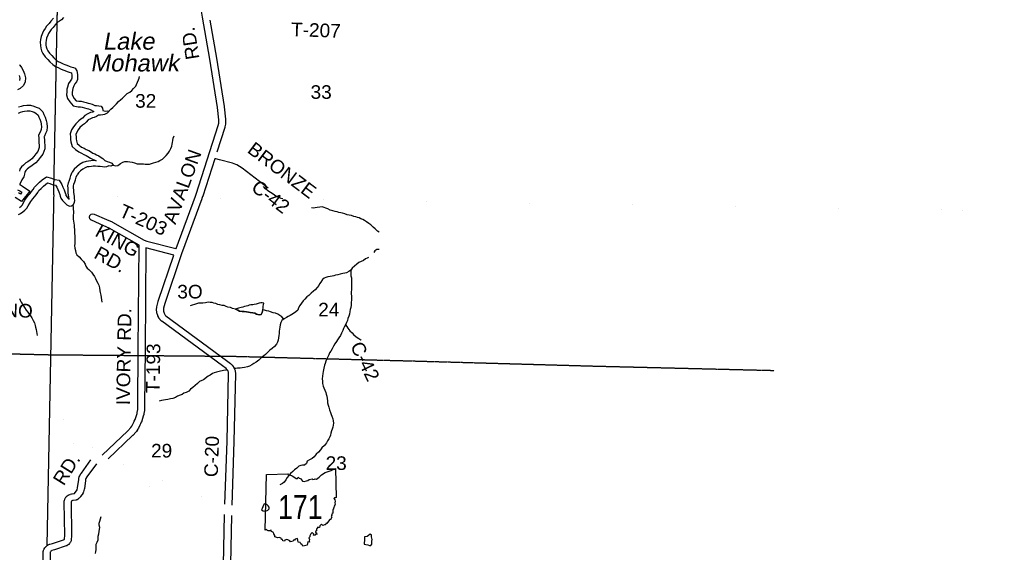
# Model space of a CAD drawing. Header units: feet. Extents: x 0 to 202804, y -79218 to 133300.
# Tile 25 of 27: x 127721 to 156662, y -312 to 15342. Entities that reach past the tile are written whole.
import ezdxf
from ezdxf.enums import TextEntityAlignment as Align

# ---------------------------------------------------------------- set-up
doc = ezdxf.new("R2010")
doc.units = ezdxf.units.FT
doc.header["$MEASUREMENT"] = 0
doc.linetypes.add('HIDDEN', pattern=[0.375, 0.25, -0.125])
doc.linetypes.add('HIDDEN2', pattern=[0.1875, 0.125, -0.0625])
for name, color, linetype in [('62', 7, 'Continuous'), ('COUNTY-RD', 7, 'Continuous'), ('CR-TEXT', 7, 'Continuous'), ('RT-MKR', 7, 'Continuous'), ('SECTION', 8, 'HIDDEN2'), ('SECTION-TEXT', 8, 'Continuous'), ('STATE-FEDERAL', 2, 'Continuous'), ('TOWNSHIP', 9, 'HIDDEN'), ('TR-TEXT', 6, 'Continuous'), ('TWP-RD', 6, 'Continuous'), ('WATER-TEXT', 1, 'Continuous'), ('WATERWAY', 14, 'Continuous')]:
    doc.layers.add(name, color=color, linetype=linetype)
doc.styles.add('Arial', font='arial.ttf')

# ---------------------------------------------------------------- blocks, each defined once
blk = doc.blocks.new('SR2')
at = {"layer": '62', "color": 0, "linetype": 'Continuous'}
blk.add_line((-813, -543), (-773, 884), dxfattribs=at)
for points in [[(-773, 884), (-219, 893), (-228, 876), (-175, 872), (-120, 842), (-73, 823), (-15, 777), (19, 778), (33, 815), (60, 786), (91, 781), (145, 713), (190, 698), (243, 722), (283, 725), (312, 749), (388, 768), (409, 756), (449, 759), (470, 768), (505, 760), (567, 812), (630, 873), (728, 931), (874, 985), (990, 1034), (1006, 294)], [(1006, 294), (989, 283), (963, 288), (945, 267), (967, 233), (977, 196), (968, 156), (977, 122), (971, 94), (954, 67), (949, 40), (934, 12), (936, -3), (922, -16), (924, -62), (918, -88), (920, -110), (898, -115), (903, -134), (889, -148), (892, -172), (876, -188), (892, -219), (879, -229), (869, -266), (841, -274), (785, -343), (765, -369), (742, -376), (730, -403), (703, -403), (661, -421), (634, -389), (587, -428), (582, -472), (522, -471), (524, -494), (511, -500), (499, -523), (506, -563), (478, -573), (481, -596), (499, -610), (507, -655), (478, -646), (453, -683), (428, -674), (437, -643), (394, -605), (354, -635), (334, -684), (333, -717), (304, -737), (323, -783), (319, -815), (320, -845), (283, -844), (260, -926)], [(260, -926), (195, -942), (151, -951), (135, -914), (103, -895), (82, -857), (36, -852), (25, -800), (20, -759), (-43, -769), (-61, -795), (-83, -801), (-96, -827), (-126, -829), (-159, -841), (-180, -816), (-234, -791), (-258, -778), (-308, -798), (-319, -822), (-359, -812), (-369, -785), (-393, -777), (-398, -748), (-450, -733), (-490, -739), (-559, -716), (-564, -679), (-588, -633), (-600, -602), (-644, -577), (-653, -540), (-667, -541), (-680, -556), (-729, -563), (-749, -548), (-776, -522), (-813, -543)]]:
    blk.add_lwpolyline(points, dxfattribs=at)
at = {"layer": 'RT-MKR', "color": 0, "linetype": 'Continuous'}
blk.add_lwpolyline([(-773, 884), (-219, 893), (-228, 876), (-175, 872), (-120, 842), (-73, 823), (-15, 777), (19, 778), (33, 815), (60, 786), (91, 781), (145, 713), (190, 698), (243, 722), (283, 725), (312, 749), (388, 768), (409, 756), (449, 759), (470, 768), (505, 760), (567, 812), (630, 873), (728, 931), (874, 985), (990, 1034), (1006, 294), (1006, 294), (989, 283), (963, 288), (945, 267), (967, 233), (977, 196), (968, 156), (977, 122), (971, 94), (954, 67), (949, 40), (934, 12), (936, -3), (922, -16), (924, -62), (918, -88), (920, -110), (898, -115), (903, -134), (889, -148), (892, -172), (876, -188), (892, -219), (879, -229), (869, -266), (841, -274), (785, -343), (765, -369), (742, -376), (730, -403), (703, -403), (661, -421), (634, -389), (587, -428), (582, -472), (522, -471), (524, -494), (511, -500), (499, -523), (506, -563), (478, -573), (481, -596), (499, -610), (507, -655), (478, -646), (453, -683), (428, -674), (437, -643), (394, -605), (354, -635), (334, -684), (333, -717), (304, -737), (323, -783), (319, -815), (320, -845), (283, -844), (260, -926), (260, -926), (195, -942), (151, -951), (135, -914), (103, -895), (82, -857), (36, -852), (25, -800), (20, -759), (-43, -769), (-61, -795), (-83, -801), (-96, -827), (-126, -829), (-159, -841), (-180, -816), (-234, -791), (-258, -778), (-308, -798), (-319, -822), (-359, -812), (-369, -785), (-393, -777), (-398, -748), (-450, -733), (-490, -739), (-559, -716), (-564, -679), (-588, -633), (-600, -602), (-644, -577), (-653, -540), (-667, -541), (-680, -556), (-729, -563), (-749, -548), (-776, -522), (-813, -543), (-813, -543), (-773, 884)], close=True, dxfattribs=at)
at = {"layer": 'RT-MKR', "color": 0}
blk.add_point((88, 48), dxfattribs=at)

msp = doc.modelspace()

# ---------------------------------------------------------------- linework, layer by layer
at = {"layer": 'COUNTY-RD'}
for points in [[(132887, 10153), (132887, 10154), (132910, 10216), (133558, 12233), (133570, 12299), (133571, 12403), (133531, 12758), (133306, 14177), (133097, 15415), (133097, 15415), (132966, 16186)], [(133314, 15330), (133503, 14210), (133503, 14209), (133503, 14209), (133729, 12788), (133729, 12784), (133729, 12783), (133771, 12419), (133771, 12408), (133771, 12407), (133770, 12288), (133770, 12288), (133768, 12272), (133754, 12191), (133752, 12186), (133751, 12178), (133516, 11447)], [(133453, 11251), (133100, 10152), (133099, 10150), (133098, 10149), (133075, 10084), (133073, 10081)], [(135029, 10388), (135029, 10389), (135027, 10390), (134258, 10980), (134101, 11072), (134069, 11089), (134029, 11106), (133976, 11121), (133592, 11225), (133487, 11249), (133480, 11250), (133467, 11251), (133453, 11251)], [(132309, 8615), (132320, 8613), (132887, 10153)], [(133073, 10081), (132476, 8460), (131982, 7005), (131946, 6861), (131943, 6826), (131948, 6777), (131969, 6715), (131986, 6673), (132000, 6654), (132019, 6635), (133801, 5330), (133802, 5330), (133804, 5328), (133918, 5238), (133923, 5232), (133931, 5226), (133963, 5190), (133964, 5188), (133965, 5187), (133996, 5150), (134005, 5136), (134008, 5131), (134032, 5083), (134033, 5081), (134038, 5070), (134051, 5031), (134053, 5017)], [(133754, 1103), (133817, 2950), (133863, 4931), (133858, 4978), (133850, 5000), (133834, 5031), (133812, 5058), (133787, 5087), (133681, 5170), (131895, 6478), (131892, 6482), (131883, 6489), (131854, 6518), (131849, 6524), (131846, 6527), (131820, 6561), (131812, 6572), (131806, 6585), (131783, 6643), (131782, 6644), (131781, 6648), (131755, 6724), (131753, 6737), (131750, 6745), (131743, 6815), (131742, 6826), (131743, 6836), (131748, 6888), (131749, 6891), (131750, 6902), (131789, 7057), (131791, 7062), (131791, 7065), (132253, 8423)], [(134053, 5017), (134055, 5010), (134062, 4946), (134063, 4935), (134063, 4933), (134017, 2945), (134017, 2945), (134017, 2944), (133953, 1078)], [(133614, -5217), (133614, -5206), (133613, -5203), (133614, -5201), (133657, -3291), (133657, -3291), (133657, -3291), (133674, -2642), (133674, -2642), (133745, 796)], [(133945, 773), (133876, -2551)]]:
    msp.add_lwpolyline(points, dxfattribs=at)
at = {"layer": 'SECTION'}
for points in [[(128528, -113), (128730, 10190), (128721, 10190), (128827, 15488), (128827, 15476), (128853, 20777), (128853, 20777), (128831, 23403)], [(91774, 5998), (96759, 5947), (96759, 5947), (102138, 5921), (102138, 5921), (107474, 5849), (107474, 5849), (110787, 5738), (110787, 5738), (112793, 5691), (112793, 5691), (118173, 5561), (118173, 5561), (123511, 5616), (123511, 5616), (128648, 5495), (128648, 5495), (133979, 5451), (133979, 5451), (139277, 5313), (139277, 5313), (144590, 5163), (144590, 5163), (149893, 5034)]]:
    msp.add_lwpolyline(points, dxfattribs=at)
at = {"layer": 'STATE-FEDERAL', "color": 2, "linetype": 'Continuous', "const_width": 0.05}
for points in [[(126646, 4446), (127051, 4493), (127511, 4531), (127925, 4511), (128132, 4435), (128474, 4114), (129006, 3594), (129826, 2780), (130041, 2597), (130141, 2541)], [(123578, 3735), (123957, 3826), (124230, 3867), (125351, 3994), (127080, 4194), (127517, 4230), (127865, 4214), (127971, 4174), (128266, 3898), (128795, 3380), (129623, 2558), (129808, 2402)], [(130323, 2438), (130361, 2417), (130882, 2212), (131828, 1839), (133051, 1347), (133535, 1168), (133752, 1103)], [(129974, 2291), (130232, 2145), (130772, 1933), (131717, 1561), (132943, 1067), (133440, 883), (133733, 796), (133745, 796)]]:
    msp.add_lwpolyline(points, dxfattribs=at)
at = {"layer": 'TOWNSHIP', "const_width": 0.03, "flags": 128}
msp.add_lwpolyline([(113037, 10393), (123596, 10259), (123596, 10259), (155303, 9746), (155303, 9746), (181652, 9356), (181652, 9356), (186999, 9312), (186999, 9312), (202804, 9280)], dxfattribs=at)
at = {"layer": 'TWP-RD'}
for points in [[(130141, 2541), (130898, 3259), (130989, 3361), (131014, 3397), (131034, 3431), (131073, 3511), (131073, 3511), (131073, 3511), (131090, 3547), (131090, 3547), (131112, 3593), (131135, 3650), (131170, 3766), (131176, 3801), (131189, 3883), (131194, 4002), (131207, 5663), (131207, 5663), (131207, 5663), (131231, 8713), (130355, 9218), (130193, 9288), (130193, 9288), (130192, 9288), (129831, 9448), (129822, 9453), (129785, 9489), (129772, 9539), (129785, 9589), (129822, 9626), (129872, 9639), (129912, 9631), (130273, 9471), (130273, 9471), (130440, 9399), (130450, 9394), (130450, 9394), (130450, 9394), (130450, 9394), (130450, 9394), (131377, 8860), (131453, 8836), (132309, 8615)], [(132253, 8423), (131431, 8635), (131407, 5663), (131407, 5663), (131407, 5662), (131394, 4000), (131394, 4000), (131394, 3999), (131394, 3999), (131394, 3999), (131394, 3995), (131388, 3869), (131388, 3868), (131387, 3857), (131373, 3769), (131373, 3768), (131373, 3768), (131366, 3726), (131364, 3722), (131363, 3715), (131325, 3589), (131323, 3584), (131323, 3581), (131297, 3516), (131294, 3510), (131294, 3509), (131270, 3460), (131270, 3460), (131253, 3424), (131252, 3424), (131212, 3341), (131209, 3334), (131209, 3334), (131185, 3293), (131185, 3293), (131181, 3286), (131150, 3242), (131148, 3241), (131143, 3233), (131045, 3123), (131042, 3120), (131039, 3117), (130323, 2438)], [(129355, 1450), (129391, 1497), (129411, 1527), (129424, 1583), (129456, 1829), (129456, 1829), (129456, 1830), (129463, 1878), (129468, 1893), (129471, 1905), (129486, 1939), (129491, 1948), (129491, 1949), (129528, 2011), (129528, 2011), (129528, 2011), (129528, 2012), (129528, 2012), (129533, 2019), (129808, 2402)], [(129974, 2291), (129698, 1907), (129667, 1853), (129659, 1836)], [(129659, 1836), (129654, 1802), (129621, 1551), (129620, 1548), (129620, 1541), (129601, 1464), (129590, 1438), (129588, 1434), (129557, 1385), (129557, 1385), (129552, 1378), (129510, 1324), (129508, 1322), (129504, 1317), (129472, 1283), (129472, 1282), (129471, 1282), (129454, 1265), (129444, 1256), (129440, 1253), (129433, 1247), (129425, 1242), (129416, 1238), (129408, 1234), (129402, 1233), (129390, 1228), (129377, 1225), (129370, 1224), (129367, 1223), (129296, 1214), (129274, 1207), (129254, 1198), (129247, 1193), (129239, 1185), (129234, 1178), (129231, 1171), (129230, 1168), (129230, 1164), (129248, 183), (129248, 181), (129248, 172), (129237, 57), (129234, 47), (129231, 30), (129221, 5), (129215, -9), (129213, -11), (129197, -37), (129196, -38), (129184, -54), (129161, -78), (129152, -85), (129149, -89), (129118, -111), (129109, -118), (129090, -126), (128744, -239), (128742, -239), (128741, -240), (128670, -261), (128652, -269), (128638, -281), (128622, -299), (128615, -309), (128599, -1450)], [(128399, -1448), (128415, -290), (128415, -289), (128419, -263), (128422, -251), (128424, -248), (128424, -245), (128429, -232), (128437, -216), (128441, -209), (128461, -180), (128463, -178), (128470, -168), (128496, -140), (128501, -136), (128505, -132), (128533, -108), (128548, -98), (128555, -94), (128592, -77), (128595, -76), (128606, -71), (128683, -49), (129012, 59), (129023, 67), (129033, 77), (129038, 86), (129039, 89), (129048, 184), (129030, 1164), (129030, 1165), (129030, 1170), (129031, 1190), (129032, 1195), (129035, 1217), (129043, 1241), (129049, 1254), (129050, 1256), (129060, 1276), (129062, 1280), (129067, 1288), (129080, 1306), (129083, 1308), (129089, 1317), (129108, 1337), (129117, 1344), (129121, 1348), (129144, 1365), (129154, 1372), (129163, 1377), (129198, 1392), (129200, 1392), (129206, 1395), (129242, 1407), (129254, 1409), (129261, 1411), (129326, 1420), (129327, 1420), (129355, 1450)]]:
    msp.add_lwpolyline(points, dxfattribs=at)
at = {"layer": 'WATERWAY'}
for points in [[(128715, 15386), (128640, 15294), (128584, 15227), (128513, 15156), (128470, 15085), (128425, 15018), (128394, 14950), (128351, 14849), (128335, 14755), (128323, 14679), (128328, 14579), (128338, 14502), (128364, 14431), (128399, 14345), (128466, 14250), (128547, 14172), (128608, 14105), (128691, 14024), (128772, 13966), (128850, 13935), (128923, 13896), (128990, 13867), (129052, 13846), (129050, 13847), (129118, 13823), (129174, 13801), (129241, 13783), (129242, 13776), (129251, 13705), (129253, 13641), (129253, 13626), (129241, 13598), (129200, 13539), (129158, 13464), (129128, 13363), (129111, 13296), (129102, 13217), (129100, 13131), (129126, 13022), (129197, 12926), (129295, 12815), (129437, 12779), (129511, 12778), (129561, 12771), (129625, 12752), (129690, 12730), (129742, 12721), (129791, 12706), (129901, 12645), (129857, 12626), (129803, 12612), (129726, 12576), (129637, 12527), (129563, 12452), (129521, 12416), (129459, 12372), (129367, 12284), (129300, 12196), (129245, 12101), (129208, 11986), (129213, 11885), (129218, 11824), (129222, 11752), (129267, 11619), (129361, 11524), (129456, 11458), (129535, 11419), (129603, 11382), (129672, 11347), (129723, 11320), (129799, 11277), (129966, 11197), (129952, 11198), (129875, 11199), (129807, 11190), (129740, 11182), (129671, 11175), (129572, 11140), (129477, 11086), (129400, 11022), (129325, 10949), (129265, 10862)], [(129004, 15407), (128954, 15338), (128894, 15303), (128825, 15260), (128767, 15189), (128706, 15116), (128644, 15053), (128609, 14996), (128570, 14938), (128545, 14883), (128510, 14802), (128498, 14728), (128489, 14670), (128492, 14594), (128499, 14542), (128518, 14490), (128545, 14425), (128592, 14358), (128665, 14287), (128726, 14220), (128797, 14151), (128852, 14112), (128920, 14085), (128995, 14044), (129049, 14021), (129105, 14002), (129105, 14002), (129175, 13977), (129225, 13958), (129300, 13938), (129352, 13914), (129403, 13843), (129406, 13791), (129415, 13719), (129419, 13639), (129416, 13589), (129387, 13519), (129340, 13452), (129311, 13399), (129287, 13319), (129274, 13267), (129267, 13207), (129266, 13148), (129279, 13093), (129326, 13029), (129385, 12962), (129459, 12944), (129525, 12943), (129597, 12932), (129675, 12909), (129731, 12890), (129781, 12881), (129855, 12859), (129930, 12818), (129982, 12817), (130048, 12810), (130116, 12797), (130155, 12740), (130168, 12676), (130238, 12657), (130296, 12668), (130348, 12653), (130287, 12594), (130216, 12559), (130164, 12546), (130094, 12540), (130039, 12535), (129981, 12500), (129910, 12469), (129858, 12456), (129801, 12429), (129738, 12394), (129675, 12331), (129622, 12286), (129565, 12245), (129490, 12174), (129438, 12105), (129397, 12034), (129374, 11964), (129378, 11896), (129383, 11836), (129386, 11784), (129411, 11708), (129468, 11651), (129540, 11600), (129611, 11565), (129679, 11529), (129748, 11494), (129802, 11465), (129875, 11424), (129927, 11399), (129977, 11372), (130048, 11337), (130114, 11294), (130165, 11263), (130226, 11206), (130292, 11177), (130360, 11154), (130427, 11123), (130472, 11064), (130402, 11041), (130342, 11046), (130277, 11017), (130205, 11009), (130153, 11016), (130089, 11025), (130015, 11030), (129948, 11033), (129884, 11034), (129828, 11027), (129758, 11018), (129706, 11013), (129641, 10990), (129572, 10950), (129511, 10899), (129452, 10842), (129411, 10783)], [(127717, 14018), (127722, 14004), (127770, 13938), (127819, 13844), (127861, 13754), (127888, 13637), (127877, 13519), (127836, 13408), (127733, 13316), (127657, 13279)], [(127704, 13700), (127721, 13626), (127714, 13556)], [(130344, 12654), (130403, 12710), (130456, 12765), (130514, 12816), (130563, 12869), (130624, 12940), (130689, 12995), (130742, 13034), (130807, 13105), (130881, 13171), (130956, 13212), (131019, 13263), (131070, 13324), (131131, 13391), (131152, 13441), (131181, 13502), (131209, 13572), (131232, 13623), (131243, 13668)], [(127685, 12777), (127772, 12803), (127837, 12816), (127933, 12831), (128039, 12827), (128140, 12798), (128204, 12773), (128289, 12737), (128398, 12632), (128435, 12551), (128470, 12478), (128503, 12383), (128517, 12298), (128527, 12198), (128514, 12075), (128483, 11993), (128448, 11922), (128443, 11909), (128444, 11879), (128453, 11809), (128452, 11733), (128458, 11653), (128457, 11550), (128426, 11467), (128399, 11392), (128325, 11295), (128266, 11217), (128193, 11131), (128125, 11082), (128048, 11026), (128000, 11000), (127943, 10948), (127902, 10911), (127881, 10881), (127874, 10856), (127864, 10806), (127846, 10721), (127788, 10637), (127765, 10583), (127716, 10502)], [(127682, 12595), (127743, 12622), (127812, 12643), (127866, 12654), (127942, 12665), (128014, 12662), (128088, 12642), (128142, 12621), (128196, 12598), (128261, 12535), (128286, 12481), (128317, 12416), (128342, 12342), (128354, 12276), (128361, 12198), (128352, 12114), (128331, 12060), (128295, 11985), (128278, 11935), (128279, 11867), (128288, 11799), (128287, 11729), (128293, 11649), (128292, 11581), (128271, 11524), (128252, 11472), (128194, 11395), (128137, 11320), (128080, 11253), (128029, 11216), (127960, 11167), (127903, 11136), (127832, 11070), (127777, 11021), (127729, 10950), (127714, 10894)], [(130472, 11064), (130536, 11047), (130607, 11056), (130684, 11118), (130753, 11153), (130813, 11176), (130894, 11179), (130955, 11166), (131023, 11152), (131097, 11133), (131175, 11108), (131291, 11106), (131359, 11103), (131413, 11100), (131471, 11095), (131532, 11100), (131598, 11118), (131655, 11135), (131727, 11154), (131786, 11179), (131844, 11208), (131915, 11247), (131966, 11288), (132029, 11353), (132085, 11422), (132122, 11477), (132167, 11552), (132191, 11622), (132206, 11679), (132213, 11737), (132222, 11789), (132233, 11859), (132264, 11924)], [(127688, 9617), (127740, 9644), (127809, 9693), (127872, 9740), (127934, 9807), (127969, 9872), (128014, 9949), (128045, 9999), (128111, 10080), (128156, 10133), (128203, 10198), (128253, 10265), (128282, 10318), (128353, 10377), (128418, 10450), (128479, 10503), (128540, 10544), (128604, 10527), (128672, 10496), (128726, 10487), (128776, 10478), (128813, 10421), (128840, 10351), (128874, 10278), (128899, 10204), (128914, 10152), (128931, 10099), (128980, 10027), (129043, 9961), (129110, 9900), (129182, 9865), (129246, 9872), (129307, 9913), (129332, 9982), (129341, 10032), (129334, 10088), (129329, 10154), (129322, 10208), (129315, 10269), (129311, 10341), (129306, 10395), (129306, 10445), (129316, 10508), (129339, 10572), (129360, 10636), (129381, 10709), (129411, 10783)], [(127711, 9826), (127761, 9863), (127799, 9904), (127825, 9952), (127872, 10033), (127910, 10095), (127984, 10186), (128026, 10235), (128070, 10296), (128115, 10355), (128153, 10424), (128238, 10495), (128301, 10567), (128378, 10634), (128510, 10723), (128659, 10683), (128721, 10656), (128755, 10650), (128876, 10628), (128961, 10496), (128993, 10415), (129027, 10339), (129056, 10254), (129072, 10200), (129081, 10172), (129108, 10132), (129159, 10078), (129170, 10068), (129164, 10137), (129158, 10188), (129150, 10256), (129147, 10330), (129142, 10386), (129140, 10458), (129156, 10550), (129183, 10625), (129202, 10685), (129225, 10763), (129265, 10862)], [(127715, 10501), (127740, 10485), (127805, 10453), (128022, 10306), (127777, 9994), (127586, 10117)], [(135460, 10073), (135410, 10089), (135350, 10114), (135298, 10139), (135248, 10158), (135173, 10219), (135096, 10266), (135017, 10312), (134948, 10375), (134891, 10444)], [(127660, 10341), (127722, 10310), (127783, 10269), (127740, 10214), (127685, 10249)], [(129278, 9893), (129293, 9823), (129296, 9769), (129301, 9707), (129300, 9657), (129297, 9601), (129294, 9537), (129297, 9479), (129306, 9417), (129313, 9363), (129320, 9301), (129325, 9233), (129328, 9181), (129329, 9119), (129334, 9057), (129339, 8987), (129345, 8919), (129346, 8863), (129342, 8809), (129337, 8755), (129332, 8703), (129344, 8631), (129357, 8559), (129374, 8487), (129399, 8436), (129464, 8373), (129525, 8304), (129594, 8235), (129641, 8152), (129668, 8098), (129703, 8039), (129756, 7996), (129827, 7917), (129868, 7862), (129915, 7790), (129944, 7733), (129979, 7667), (130014, 7600), (130049, 7542), (130071, 7459), (130078, 7375), (130087, 7323), (130106, 7249), (130119, 7179), (130125, 7109), (130132, 7036)], [(138284, 9095), (138240, 9126), (138165, 9196), (138112, 9247), (138041, 9310), (137981, 9353), (137914, 9402), (137858, 9441), (137807, 9468), (137751, 9491), (137701, 9514), (137651, 9530), (137600, 9547), (137542, 9560), (137470, 9586), (137408, 9599), (137346, 9610), (137276, 9639), (137213, 9654), (137157, 9665), (137105, 9680), (137049, 9693), (136989, 9708), (136923, 9727), (136849, 9748), (136778, 9779), (136724, 9798), (136672, 9823), (136616, 9844), (136540, 9834), (136460, 9819), (136409, 9812), (136353, 9807), (136299, 9808)], [(138284, 8590), (138218, 8589), (138163, 8548), (138130, 8501)], [(137971, 8352), (137939, 8334), (137886, 8309), (137824, 8268), (137757, 8239), (137692, 8205), (137627, 8156), (137560, 8097), (137497, 8036), (137452, 7985), (137397, 7938), (137326, 7907), (137275, 7890), (137223, 7879), (137145, 7862), (137072, 7846), (137008, 7829), (136955, 7818), (136903, 7805), (136903, 7805), (136847, 7793), (136774, 7781), (136722, 7764), (136671, 7745), (136617, 7706), (136569, 7632), (136534, 7581), (136509, 7528), (136466, 7472), (136405, 7401), (136352, 7362), (136287, 7304), (136221, 7239), (136156, 7198), (136103, 7133), (136054, 7082), (136001, 7009), (135955, 6938), (135920, 6870), (135893, 6803), (135840, 6754), (135773, 6707), (135718, 6676), (135667, 6653), (135615, 6620), (135560, 6593), (135491, 6554), (135424, 6497), (135401, 6447), (135378, 6376), (135363, 6308), (135359, 6244), (135350, 6191), (135345, 6115), (135340, 6063), (135331, 5991), (135314, 5923), (135298, 5860), (135267, 5806), (135214, 5741), (135145, 5680), (135078, 5626), (135004, 5563), (134943, 5504), (134892, 5461), (134813, 5394), (134750, 5333), (134669, 5281), (134602, 5236), (134543, 5195), (134472, 5162), (134421, 5143), (134329, 5117), (134264, 5106), (134198, 5103), (134126, 5096), (134074, 5093), (134055, 5087)], [(137455, 7988), (137453, 7927), (137450, 7873), (137453, 7813), (137475, 7751), (137474, 7677), (137475, 7623), (137472, 7573), (137473, 7523), (137476, 7467), (137475, 7401), (137464, 7343), (137461, 7283), (137470, 7221), (137475, 7159), (137470, 7099), (137467, 7037), (137465, 6953), (137454, 6884), (137439, 6820), (137428, 6764), (137413, 6692), (137391, 6625), (137370, 6559), (137355, 6504), (137326, 6446), (137293, 6377), (137264, 6321), (137243, 6266), (137215, 6208), (137178, 6133), (137153, 6065), (137097, 5994), (137062, 5935), (137033, 5880), (136984, 5820), (136941, 5747), (136901, 5670), (136864, 5603), (136831, 5547), (136804, 5490), (136779, 5432), (136752, 5377), (136724, 5303), (136703, 5242), (136682, 5184), (136664, 5102), (136653, 5049), (136639, 4999), (136630, 4943), (136622, 4867), (136615, 4791), (136619, 4715), (136626, 4645), (136645, 4575), (136662, 4519), (136685, 4456), (136716, 4386), (136729, 4334), (136744, 4282), (136757, 4209), (136764, 4145), (136773, 4083), (136789, 4013), (136804, 3955), (136825, 3876), (136858, 3794), (136877, 3738), (136900, 3685), (136929, 3613), (136938, 3555), (136940, 3485), (136935, 3421), (136924, 3371), (136903, 3305), (136884, 3254), (136871, 3192), (136856, 3136), (136833, 3083), (136804, 3025), (136769, 2966), (136738, 2909), (136678, 2832), (136603, 2755), (136562, 2700), (136504, 2635), (136437, 2568), (136376, 2499), (136314, 2444), (136240, 2404), (136171, 2363), (136149, 2297), (136090, 2250), (136036, 2249), (135982, 2242), (135929, 2217), (135862, 2160), (135801, 2115), (135746, 2066), (135677, 2002), (135628, 1948), (135628, 1948), (135587, 1889), (135543, 1820), (135498, 1749), (135443, 1708), (135372, 1669)], [(127712, 7148), (127737, 7096), (127766, 7037), (127813, 6961), (127864, 6886), (127914, 6807), (127961, 6744), (127997, 6690), (128036, 6637), (128077, 6578), (128116, 6502), (128152, 6437), (128171, 6357), (128190, 6303), (128205, 6234), (128218, 6176), (128229, 6120), (128234, 6060)], [(135480, 6545), (135430, 6607), (135367, 6648), (135313, 6683), (135235, 6714), (135170, 6731), (135096, 6757), (135046, 6771), (134980, 6789), (134916, 6808), (134867, 6818), (134849, 6737), (134820, 6673), (134759, 6668), (134686, 6688), (134632, 6713), (134574, 6728), (134500, 6737), (134444, 6744), (134390, 6759), (134318, 6762), (134258, 6767), (134186, 6780), (134134, 6807), (134067, 6838), (133975, 6854), (133913, 6879), (133843, 6890), (133787, 6909), (133726, 6938), (133674, 6945), (133600, 6958), (133548, 6973), (133486, 7002), (133430, 7015), (133378, 7028), (133322, 7033), (133262, 7038), (133186, 7025), (133107, 7011), (133051, 7010), (132979, 7007), (132914, 6990), (132862, 6971), (132793, 6950), (132729, 6929)], [(134867, 6818), (134874, 6870), (134879, 6918), (134884, 6964), (134896, 7007), (134850, 7024), (134810, 7023), (134758, 7014), (134671, 6981), (134613, 6968), (134569, 6963), (134513, 6960), (134466, 6947), (134422, 6935), (134376, 6920), (134327, 6909), (134281, 6894), (134235, 6883), (134194, 6871), (134150, 6860), (134067, 6838)], [(134067, 6838), (134134, 6807), (134186, 6780), (134258, 6767), (134318, 6762), (134390, 6759), (134444, 6744), (134500, 6737), (134574, 6728), (134632, 6713), (134686, 6688), (134759, 6668), (134820, 6673), (134849, 6737), (134867, 6818)], [(137302, 6396), (137340, 6326), (137369, 6275), (137426, 6196), (137489, 6137), (137536, 6085), (137613, 6021), (137685, 5976), (137752, 5933), (137762, 5926)], [(133803, 5041), (133782, 5040), (133712, 5028), (133581, 5004), (133510, 4987), (133440, 4964), (133389, 4947), (133320, 4899), (133260, 4868), (133127, 4762), (133073, 4735), (133010, 4706), (132943, 4647), (132874, 4586), (132805, 4532), (132741, 4479), (132692, 4420), (132618, 4389), (132549, 4366), (132492, 4325), (132437, 4302), (132361, 4274), (132298, 4243), (132219, 4210), (132153, 4197), (132078, 4181), (132008, 4170), (131952, 4159), (131887, 4146), (131825, 4127)], [(134902, 1111), (134872, 1029), (134851, 980), (134833, 936), (134877, 910), (134925, 901), (134967, 909), (134996, 921)], [(134996, 921), (135011, 928), (135049, 970), (135056, 1016), (135028, 1054), (134984, 1094), (134942, 1107), (134902, 1111)], [(129949, -346), (129960, -289), (129964, -235), (129967, -185), (129969, -133), (129968, -71), (129998, -17), (130025, 54), (130027, 114), (130028, 166), (130042, 228), (130057, 296), (130067, 366), (130072, 418), (130054, 488), (130055, 549), (130081, 605), (130098, 677), (130112, 745)], [(137855, 143), (137856, 24), (137844, -24), (137849, -72), (137895, -87), (137949, -95), (137999, -107), (138026, -111)], [(138026, -111), (138043, -114), (138067, -72), (138073, -24), (138074, 16), (138084, 60), (138073, 106), (138061, 148), (138059, 192), (138026, 226), (137977, 186), (137931, 151), (137855, 143)]]:
    msp.add_lwpolyline(points, dxfattribs=at)

# ---------------------------------------------------------------- block references
at = {"layer": 'RT-MKR', "xscale": 1.150001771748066, "yscale": 1.150001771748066}
msp.add_blockref('SR2', (135867, 963), dxfattribs=at)

# ---------------------------------------------------------------- texts
at = {"layer": 'CR-TEXT', "style": 'Arial'}
for s, rotation, p in [('RD.', 99, (133124, 14221)), ('BRONZE', 323, (134311, 11364)), ('AVALON', 70, (132410, 9263)), ('C-42', 323, (134424, 10249)), ('C-42', 296, (137318, 5705)), ('C-20', 88, (133661, 1887))]:
    msp.add_text(s, height=400, rotation=rotation, dxfattribs=at).set_placement(p, align=Align.BOTTOM_LEFT)
at = {"layer": 'RT-MKR', "style": 'Arial', "width": 0.8}
msp.add_text('171', height=700, dxfattribs=at).set_placement((135968, 1018), align=Align.MIDDLE)
at = {"layer": 'SECTION-TEXT', "style": 'Arial'}
for s, p in [('33', (136582, 13216)), ('32', (131425, 12955)), ('3O', (132726, 7349)), ('24', (136806, 6821)), ('29', (131893, 2675)), ('23', (137023, 2309))]:
    msp.add_text(s, height=400, dxfattribs=at).set_placement(p, align=Align.MIDDLE_CENTER)
at = {"layer": 'TR-TEXT', "style": 'Arial'}
for s, rotation, p in [('T-207', 358, (135688, 14741)), ('T-203', 336, (130559, 9464)), ('RD.', 331, (129815, 8252)), ('KENO', 358, (126512, 6516)), ('IVORY RD.', 89, (131077, 4007)), ('T-193', 89, (131950, 4363)), ('RD.', 58, (129115, 1557))]:
    msp.add_text(s, height=400, rotation=rotation, dxfattribs=at).set_placement(p, align=Align.BOTTOM_LEFT)
at = {"layer": 'TWP-RD', "style": 'Arial'}
msp.add_text('KING', height=400, rotation=331, dxfattribs=at).set_placement((129848, 8898), align=Align.BOTTOM_LEFT)
at = {"layer": 'WATER-TEXT', "style": 'Arial', "oblique": 10}
msp.add_text('Lake', height=500, dxfattribs=at).set_placement((130165, 14711), align=Align.MIDDLE_LEFT)
msp.add_text('Mohawk', height=500, dxfattribs=at).set_placement((131096, 14070), align=Align.MIDDLE_CENTER)

doc.saveas('drawing.dxf')
